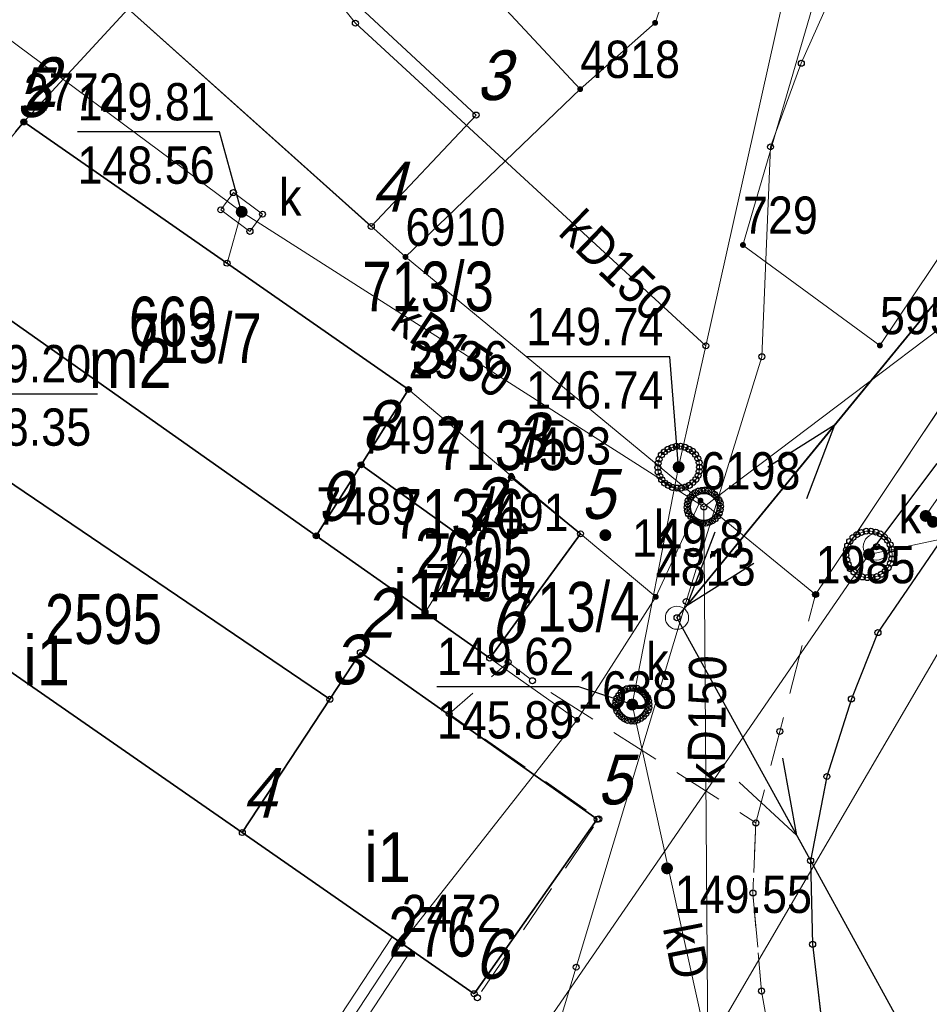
# Model space of a CAD drawing. Header units: metres. Extents: x 5548743 to 5556416, y 5707500 to 5714000.
# Tile 203 of 244: x 5554510 to 5554537, y 5710453 to 5710482. Entities that reach past the tile are written whole.
import ezdxf
from ezdxf.enums import TextEntityAlignment as Align

# ---------------------------------------------------------------- set-up
doc = ezdxf.new("R2010")
doc.units = ezdxf.units.M
for name, pattern in [('1.5_0.75', [2.25, 1.5, -0.75]), ('2.25_0.75', [3, 2.25, -0.75]), ('219-1000', [0]), ('suep_nn_1000', [0])]:
    doc.linetypes.add(name, pattern=pattern)
doc.layers.get('0').update_dxf_attribs({"color": 2, "lineweight": 5})
doc.styles.get("Standard").update_dxf_attribs({"font": 'Working1250', "width": 0.75})
doc.linetypes.add('otdn_1000', pattern='A,7,0,[21,ksztalty.shx,S=0.7,R=0,X=0,Y=0]', length=7)

# ---------------------------------------------------------------- blocks, each defined once
blk = doc.blocks.new('PUNKTBUD')
at = {"color": 0}
blk.add_circle((0, 0), 0.09, dxfattribs=at)
blk = doc.blocks.new('203')
at = {"linetype": 'Continuous', "lineweight": 0}
h = blk.add_hatch(color=0, dxfattribs=at)
edge = h.paths.add_edge_path()
edge.add_arc((0, 0), 0.09, 0, 360)
blk = doc.blocks.new('PW01')
at = {"linetype": 'Continuous', "lineweight": 13}
h = blk.add_hatch(color=0, dxfattribs=at)
edge = h.paths.add_edge_path()
edge.add_arc((0, 0), 0.18, 0, 360)
blk = doc.blocks.new('US22')
at = {"color": 0, "linetype": 'Continuous', "lineweight": 0}
blk.add_circle((0, 0), 0.4, dxfattribs=at)
blk = doc.blocks.new('US15')
at = {"color": 0, "linetype": 'Continuous', "lineweight": 13}
blk.add_circle((0, 0), 0.35, dxfattribs=at)
blk = doc.blocks.new('SUEP1')
at = {"color": 0, "linetype": 'Continuous'}
for p, q in [((7.5, 0), (5.25, 0.75)), ((22.5, 0), (20.25, 0.75)), ((0, 0), (7.5, 0)), ((7.5, 0), (5.25, -0.75)), ((7.5, 0), (22.5, 0)), ((22.5, 0), (20.25, -0.75))]:
    blk.add_line(p, q, dxfattribs=at)
blk = doc.blocks.new('PIKIETAW1891')
at = {"color": 0}
blk.add_circle((0, 0), 0.09, dxfattribs=at)

msp = doc.modelspace()

# ---------------------------------------------------------------- linework, layer by layer
at = {"layer": '218-kontur użytku gruntowego', "color": 3, "linetype": 'CONTINUOUS', "lineweight": 18, "flags": 128}
for points in [[(5554531.69, 5710475.52), (5554534.65, 5710485.67)], [(5554538.95, 5710477.16), (5554535.82, 5710472.49)], [(5554533.88, 5710464.98), (5554541.04, 5710475.72)], [(5554541.04, 5710475.72), (5554533.88, 5710464.98)], [(5554535.82, 5710472.49), (5554531.69, 5710475.52)], [(5554529.06, 5710464.91), (5554530.41, 5710467.81)], [(5554530.41, 5710467.81), (5554529.06, 5710464.91)], [(5554530.41, 5710467.81), (5554533.88, 5710464.98)], [(5554533.88, 5710464.98), (5554530.41, 5710467.81)], [(5554526.69, 5710461.2), (5554529.06, 5710464.91)], [(5554529.06, 5710464.91), (5554526.69, 5710461.2)], [(5554521.4, 5710454.46), (5554526.69, 5710461.2)], [(5554526.69, 5710461.2), (5554521.4, 5710454.46)], [(5554514.69, 5710444.25), (5554521.4, 5710454.46)], [(5554521.4, 5710454.46), (5554514.69, 5710444.25)]]:
    msp.add_lwpolyline(points, dxfattribs=at)
at = {"layer": '219-działka ewidencyjna', "color": 7, "linetype": '219-1000', "lineweight": 18, "flags": 128}
for points in [[(5554510.33, 5710497.86), (5554526.78, 5710480.22)], [(5554548.36, 5710486.71), (5554533.88, 5710464.98)], [(5554534.65, 5710485.67), (5554531.69, 5710475.52)], [(5554529.72, 5710484.15), (5554529.04, 5710482.22)], [(5554513.15, 5710482.64), (5554510, 5710479.23)], [(5554513.15, 5710482.64), (5554521.51, 5710475.16)], [(5554529.04, 5710482.22), (5554526.78, 5710480.22)], [(5554526.78, 5710480.22), (5554521.51, 5710475.16)], [(5554510, 5710479.23), (5554506.76, 5710475.24)], [(5554510, 5710479.23), (5554521.6, 5710471.16)], [(5554538.95, 5710477.16), (5554535.82, 5710472.49)], [(5554531.69, 5710475.52), (5554535.82, 5710472.49)], [(5554506.76, 5710475.24), (5554518.82, 5710466.75)], [(5554521.51, 5710475.16), (5554530.41, 5710467.81)], [(5554521.6, 5710471.16), (5554520.17, 5710468.89)], [(5554521.6, 5710471.16), (5554524.7, 5710468.56)], [(5554518.82, 5710466.75), (5554520.17, 5710468.89)], [(5554520.17, 5710468.89), (5554523.42, 5710466.56)], [(5554524.7, 5710468.56), (5554523.42, 5710466.56)], [(5554529.06, 5710464.91), (5554524.7, 5710468.56)], [(5554530.41, 5710467.81), (5554529.06, 5710464.91)], [(5554530.41, 5710467.81), (5554533.88, 5710464.98)], [(5554518.82, 5710466.75), (5554522.1, 5710464.44)], [(5554522.1, 5710464.44), (5554523.42, 5710466.56)], [(5554504.31, 5710466.31), (5554521.4, 5710454.46)], [(5554529.06, 5710464.91), (5554526.69, 5710461.2)], [(5554526.69, 5710461.2), (5554522.1, 5710464.44)], [(5554526.69, 5710461.2), (5554521.4, 5710454.46)], [(5554521.4, 5710454.46), (5554514.69, 5710444.25)]]:
    msp.add_lwpolyline(points, dxfattribs=at)
at = {"layer": '312-budynek ewidencyjny', "color": 7, "linetype": 'CONTINUOUS', "lineweight": 35, "flags": 128}
for points in [[(5554504.61, 5710497.1), (5554523.64, 5710479.44)], [(5554520.48, 5710476.08), (5554513.15, 5710482.64)], [(5554509.75, 5710478.93), (5554510, 5710479.23)], [(5554510, 5710479.23), (5554521.6, 5710471.16)], [(5554523.64, 5710479.44), (5554520.48, 5710476.08)], [(5554518.82, 5710466.75), (5554506.76, 5710475.24)], [(5554521.6, 5710471.16), (5554520.17, 5710468.89)], [(5554506.84, 5710470.22), (5554519.23, 5710461.82)], [(5554520.17, 5710468.89), (5554518.82, 5710466.75)], [(5554518.82, 5710466.75), (5554520.17, 5710468.89)], [(5554520.17, 5710468.89), (5554523.42, 5710466.56)], [(5554523.42, 5710466.56), (5554524.71, 5710468.51)], [(5554524.71, 5710468.51), (5554526.79, 5710466.81)], [(5554522.1, 5710464.44), (5554518.82, 5710466.75)], [(5554526.79, 5710466.81), (5554524.05, 5710463.06)], [(5554516.59, 5710457.8), (5554504.08, 5710466.48)], [(5554524.05, 5710463.06), (5554522.1, 5710464.44)], [(5554519.23, 5710461.82), (5554520.15, 5710463.23)], [(5554520.15, 5710463.23), (5554527.29, 5710458.2)], [(5554519.23, 5710461.82), (5554516.59, 5710457.8)], [(5554516.59, 5710457.8), (5554519.23, 5710461.82)], [(5554527.29, 5710458.2), (5554523.58, 5710452.94)], [(5554523.58, 5710452.94), (5554516.59, 5710457.8)]]:
    msp.add_lwpolyline(points, dxfattribs=at)
at = {"layer": 'chodnik', "color": 7, "linetype": '1.5_0.75', "lineweight": 18, "flags": 128}
for points in [[(5554532.08, 5710458.09), (5554531.99, 5710455.98), (5554532.25, 5710453.02), (5554532.74, 5710450.32), (5554533.44, 5710447.83), (5554534.68, 5710444.02), (5554534.99, 5710442.97), (5554536.74, 5710437), (5554542.49, 5710419.44), (5554543.85, 5710419.42), (5554545.3, 5710412.25), (5554545.96, 5710408.03), (5554547.16, 5710400.72), (5554548.24, 5710389.35), (5554548.88, 5710388.04), (5554548.49, 5710373.4), (5554548.49, 5710363.79), (5554546.86, 5710362.55), (5554548.47, 5710362.53), (5554549.27, 5710364.04), (5554549.91, 5710384.1), (5554549.03, 5710396.04), (5554548.86, 5710400.12), (5554547.7, 5710407.21), (5554544.82, 5710418.32), (5554537.56, 5710440.95), (5554534.1, 5710451.79), (5554533.79, 5710454.43), (5554533.73, 5710456.95), (5554534.22, 5710459.49), (5554534.96, 5710461.83), (5554535.76, 5710463.83), (5554541.56, 5710472.31), (5554556.37, 5710493.43), (5554560.68, 5710499.75), (5554564.07, 5710505.16), (5554565.93, 5710508.46), (5554566.9, 5710511.15), (5554567.37, 5710514.62), (5554567.26, 5710517.18), (5554566.47, 5710521.33), (5554565.49, 5710527.79), (5554564.19, 5710535.17), (5554562.95, 5710534.86), (5554565.38, 5710516.26), (5554565.73, 5710512.79), (5554554.2, 5710495.49), (5554548.36, 5710486.71), (5554541.04, 5710475.72), (5554533.88, 5710464.98), (5554532.8, 5710460.85)], [(5554534.68, 5710444.02), (5554533.44, 5710447.83), (5554532.74, 5710450.32), (5554532.25, 5710453.02), (5554531.99, 5710455.98), (5554532.08, 5710458.09), (5554525.34, 5710462.38), (5554524.61, 5710462.94), (5554522.83, 5710461.38), (5554527.34, 5710458.21), (5554523.68, 5710452.82), (5554522.68, 5710451.26), (5554522.17, 5710451.09), (5554521.72, 5710451.23), (5554520.3, 5710452.13), (5554518.05, 5710448.36), (5554519.95, 5710447.14), (5554517.57, 5710443.57), (5554517.24, 5710443.09), (5554516.84, 5710442.79), (5554516.38, 5710442.77), (5554515.07, 5710443.57), (5554513.04, 5710440.34), (5554514.26, 5710439.58), (5554514.56, 5710439.21), (5554514.45, 5710438.79), (5554514.05, 5710438.35), (5554513.16, 5710438.21), (5554511.84, 5710438.35), (5554499.44, 5710441.37), (5554492.31, 5710443.8), (5554488.5, 5710446.13), (5554485.15, 5710442.98), (5554480.02, 5710444.15), (5554476.84, 5710445.73), (5554473, 5710448.34), (5554458, 5710461.89), (5554454.24, 5710466.61), (5554453.01, 5710470.45), (5554451.89, 5710471.93), (5554444.93, 5710481.42), (5554444.35, 5710480.94), (5554441.8, 5710479.11), (5554450.83, 5710465.49), (5554462.77, 5710454.82), (5554472.06, 5710446.49), (5554474.79, 5710444.72), (5554479.98, 5710442.38), (5554485.01, 5710441.4), (5554491.58, 5710441.36), (5554502.71, 5710438.14), (5554511.32, 5710435.72), (5554512.21, 5710435.29), (5554516.44, 5710435.55), (5554519.7, 5710437.6), (5554520.86, 5710439.17), (5554523.35, 5710439.77), (5554534.99, 5710442.97)]]:
    msp.add_lwpolyline(points, close=True, dxfattribs=at)
at = {"layer": 'jezdnia', "color": 7, "linetype": '2.25_0.75', "lineweight": 18, "flags": 128}
msp.add_lwpolyline([(5554551.3, 5710418.13), (5554549.98, 5710420.22), (5554548.84, 5710422.52), (5554547.82, 5710425.26), (5554542.83, 5710440.47), (5554539.3, 5710451.3), (5554538.98, 5710452.88), (5554538.81, 5710454.33), (5554538.78, 5710455.82), (5554538.83, 5710457.11), (5554539.02, 5710458.29), (5554539.34, 5710459.33), (5554539.66, 5710460.14), (5554541.17, 5710462.9), (5554552.76, 5710479.69), (5554556.79, 5710485.31), (5554558.14, 5710486.87), (5554558.97, 5710487.29), (5554559.37, 5710487.15), (5554565.63, 5710494.72), (5554565.86, 5710495.64), (5554566.47, 5710496.99), (5554567.87, 5710498.31), (5554569.79, 5710499.44), (5554572.85, 5710500.21), (5554575.38, 5710500.73), (5554574.25, 5710505.45), (5554573.34, 5710505.71), (5554570.77, 5710523.5), (5554568.76, 5710534.51), (5554564.19, 5710535.17), (5554565.49, 5710527.79), (5554566.47, 5710521.33), (5554567.26, 5710517.18), (5554567.37, 5710514.62), (5554566.9, 5710511.15), (5554565.93, 5710508.46), (5554564.07, 5710505.16), (5554560.68, 5710499.75), (5554556.37, 5710493.43), (5554541.56, 5710472.31), (5554535.76, 5710463.83), (5554534.96, 5710461.83), (5554534.22, 5710459.49), (5554533.73, 5710456.95), (5554533.79, 5710454.43), (5554534.1, 5710451.79), (5554537.56, 5710440.95), (5554544.82, 5710418.32), (5554547.7, 5710407.21), (5554548.86, 5710400.12), (5554549.03, 5710396.04), (5554549.91, 5710384.1), (5554549.27, 5710364.04), (5554548.47, 5710362.53), (5554546.66, 5710357.04), (5554545.52, 5710347.27), (5554542.56, 5710337.71), (5554542.69, 5710336.23), (5554533.94, 5710305.94), (5554531.54, 5710294.25), (5554530.7, 5710289.26), (5554530.26, 5710286.71), (5554529.57, 5710282.69), (5554528.95, 5710279.05), (5554532.95, 5710279.32), (5554535.67, 5710286.43), (5554537.54, 5710291.34), (5554539.14, 5710298.49), (5554547.63, 5710334.83), (5554552.61, 5710352.25), (5554552.39, 5710352.3), (5554553.82, 5710353.87), (5554554.69, 5710354.84), (5554555.09, 5710360.54), (5554555.26, 5710365.27), (5554555.16, 5710369.61), (5554554.61, 5710373.21), (5554554.51, 5710375.14), (5554553.36, 5710389.04), (5554553.08, 5710390.19), (5554555.58, 5710397.68), (5554555.95, 5710398.1), (5554556.41, 5710398.2), (5554557.28, 5710397.88), (5554557.96, 5710398.35), (5554560.1, 5710406.11), (5554560.9, 5710407.26), (5554556.85, 5710411.07), (5554555.48, 5710412.59), (5554553.88, 5710414.46), (5554552.49, 5710416.32)], close=True, dxfattribs=at)
at = {"layer": 'krawężnik', "color": 7, "linetype": 'CONTINUOUS', "lineweight": 25, "flags": 128}
msp.add_lwpolyline([(5554564.19, 5710535.17), (5554565.49, 5710527.79), (5554566.47, 5710521.33), (5554567.26, 5710517.18), (5554567.37, 5710514.62), (5554566.9, 5710511.15), (5554565.93, 5710508.46), (5554564.07, 5710505.16), (5554560.68, 5710499.75), (5554556.37, 5710493.43), (5554541.56, 5710472.31), (5554535.76, 5710463.83), (5554534.96, 5710461.83), (5554534.22, 5710459.49), (5554533.73, 5710456.95), (5554533.79, 5710454.43), (5554534.1, 5710451.79), (5554537.56, 5710440.95), (5554544.82, 5710418.32), (5554547.7, 5710407.21), (5554548.86, 5710400.12), (5554549.03, 5710396.04), (5554549.91, 5710384.1), (5554549.27, 5710364.04)], dxfattribs=at)
at = {"layer": 'przewód elektroenergetyczny niskiego napięcia', "color": 1, "linetype": 'suep_nn_1000', "lineweight": 18, "flags": 128}
for points in [[(5554529.7, 5710464.28), (5554544.26, 5710482.07)], [(5554544.26, 5710482.07), (5554529.7, 5710464.28)], [(5554553.31, 5710421.36), (5554529.7, 5710464.28)]]:
    msp.add_lwpolyline(points, dxfattribs=at)
at = {"layer": 'przewód gazowy', "color": 40, "linetype": 'CONTINUOUS', "lineweight": 18, "flags": 128}
msp.add_lwpolyline([(5554544.29, 5710434.61), (5554544.01, 5710435.4), (5554542.24, 5710440.38), (5554540.5, 5710445.73), (5554539.96, 5710447.86), (5554538.02, 5710455.2), (5554538.12, 5710456.76), (5554541.2, 5710464.5), (5554541.32, 5710464.73), (5554541.12, 5710464.86), (5554537.42, 5710467.17), (5554537.2, 5710467.35), (5554550, 5710485.76), (5554554.97, 5710493.06), (5554557.26, 5710496.22), (5554561.53, 5710502.67), (5554562.99, 5710502.84), (5554565.89, 5710507.95), (5554567.24, 5710511.33)], dxfattribs=at)
at = {"layer": 'przewód kanalizacyjny', "color": 34, "linetype": 'CONTINUOUS', "lineweight": 18, "flags": 128}
for points in [[(5554530.63, 5710451.33), (5554544.48, 5710475.04), (5554559.68, 5710497.25), (5554572.54, 5710503.78), (5554619.33, 5710504.63)], [(5554530.51, 5710467.62), (5554542.56, 5710476.73), (5554549.62, 5710486.31), (5554554.16, 5710492.86)], [(5554497.74, 5710491.63), (5554507.68, 5710483.13), (5554516.57, 5710476.52), (5554530.51, 5710467.62)], [(5554516.71, 5710488.81), (5554516.77, 5710486.28), (5554520, 5710482.21), (5554530.57, 5710472.48)], [(5554530.57, 5710472.48), (5554532.87, 5710482.78)], [(5554516.57, 5710476.52), (5554516.13, 5710474.97)], [(5554529.75, 5710468.82), (5554530.57, 5710472.48)], [(5554553.95, 5710467.13), (5554551.54, 5710469.59), (5554535.49, 5710466.19)], [(5554528.35, 5710461.66), (5554529.75, 5710468.82)], [(5554530.63, 5710451.33), (5554530.51, 5710467.62)], [(5554535.49, 5710466.19), (5554521.63, 5710446.05), (5554517.81, 5710440.75), (5554515.1, 5710436.58), (5554476.82, 5710443.34)], [(5554528.35, 5710461.66), (5554530.63, 5710451.33)]]:
    msp.add_lwpolyline(points, dxfattribs=at)
at = {"layer": 'przewód wodociągowy', "color": 5, "linetype": 'CONTINUOUS', "lineweight": 18, "flags": 128}
for points in [[(5554557.94, 5710517.44), (5554535.2, 5710484.94), (5554533.45, 5710481), (5554532.52, 5710478.48), (5554532.26, 5710472.15)], [(5554523.26, 5710439.5), (5554524.8, 5710447.58), (5554526.66, 5710453.74), (5554529.98, 5710464.77), (5554532.26, 5710472.15)]]:
    msp.add_lwpolyline(points, dxfattribs=at)
at = {"layer": 'rzedna-Atr2', "color": 7, "flags": 128}
for points in [[(5554516.57, 5710476.52), (5554515.9, 5710478.93), (5554511.617, 5710478.93)], [(5554529.75, 5710468.82), (5554529.48, 5710472.15), (5554525.15, 5710472.15)], [(5554506.43, 5710470.37), (5554507.89, 5710471.03), (5554512.221, 5710471.03)], [(5554535.49, 5710466.19), (5554537.55, 5710468.93), (5554541.88, 5710468.93)], [(5554528.35, 5710461.66), (5554526.74, 5710462.2), (5554522.457, 5710462.2)]]:
    msp.add_lwpolyline(points, dxfattribs=at)
at = {"layer": 'studnia kanalizacyjna', "color": 34, "linetype": 'CONTINUOUS', "lineweight": 18, "flags": 128}
for points in [[(5554529.83, 5710468.19), (5554529.7, 5710468.19), (5554529.56, 5710468.21), (5554529.44, 5710468.27), (5554529.33, 5710468.34), (5554529.24, 5710468.44), (5554529.18, 5710468.55), (5554529.13, 5710468.67), (5554529.12, 5710468.81), (5554529.13, 5710468.94), (5554529.16, 5710469.06), (5554529.23, 5710469.19), (5554529.32, 5710469.28), (5554529.43, 5710469.36), (5554529.55, 5710469.41), (5554529.68, 5710469.45), (5554529.81, 5710469.45), (5554529.94, 5710469.42), (5554530.06, 5710469.36), (5554530.17, 5710469.3), (5554530.26, 5710469.2), (5554530.33, 5710469.08), (5554530.37, 5710468.96), (5554530.38, 5710468.82), (5554530.37, 5710468.69), (5554530.34, 5710468.57), (5554530.27, 5710468.45), (5554530.18, 5710468.36), (5554530.07, 5710468.27), (5554529.95, 5710468.22)], [(5554531.01, 5710467.64), (5554531, 5710467.54), (5554530.97, 5710467.43), (5554530.92, 5710467.34), (5554530.85, 5710467.26), (5554530.77, 5710467.2), (5554530.67, 5710467.15), (5554530.57, 5710467.13), (5554530.47, 5710467.12), (5554530.37, 5710467.14), (5554530.27, 5710467.19), (5554530.19, 5710467.25), (5554530.12, 5710467.33), (5554530.05, 5710467.41), (5554530.02, 5710467.51), (5554530.01, 5710467.61), (5554530.02, 5710467.71), (5554530.04, 5710467.81), (5554530.1, 5710467.91), (5554530.17, 5710467.99), (5554530.25, 5710468.05), (5554530.35, 5710468.1), (5554530.45, 5710468.12), (5554530.55, 5710468.13), (5554530.65, 5710468.11), (5554530.75, 5710468.06), (5554530.83, 5710468), (5554530.9, 5710467.92), (5554530.96, 5710467.83), (5554531, 5710467.74)], [(5554536.19, 5710466.2), (5554536.18, 5710466.05), (5554536.14, 5710465.92), (5554536.07, 5710465.79), (5554535.98, 5710465.68), (5554535.86, 5710465.59), (5554535.73, 5710465.52), (5554535.58, 5710465.49), (5554535.44, 5710465.49), (5554535.29, 5710465.51), (5554535.16, 5710465.57), (5554535.04, 5710465.66), (5554534.93, 5710465.76), (5554534.86, 5710465.89), (5554534.82, 5710466.02), (5554534.79, 5710466.17), (5554534.81, 5710466.32), (5554534.85, 5710466.45), (5554534.91, 5710466.58), (5554535.01, 5710466.7), (5554535.13, 5710466.79), (5554535.26, 5710466.85), (5554535.41, 5710466.89), (5554535.55, 5710466.89), (5554535.7, 5710466.86), (5554535.83, 5710466.81), (5554535.95, 5710466.72), (5554536.05, 5710466.61), (5554536.13, 5710466.48), (5554536.17, 5710466.35)], [(5554528.85, 5710461.67), (5554528.85, 5710461.57), (5554528.82, 5710461.47), (5554528.76, 5710461.38), (5554528.69, 5710461.3), (5554528.61, 5710461.24), (5554528.51, 5710461.19), (5554528.42, 5710461.16), (5554528.32, 5710461.16), (5554528.21, 5710461.18), (5554528.11, 5710461.23), (5554528.03, 5710461.29), (5554527.96, 5710461.36), (5554527.9, 5710461.45), (5554527.87, 5710461.55), (5554527.85, 5710461.65), (5554527.86, 5710461.75), (5554527.89, 5710461.85), (5554527.95, 5710461.94), (5554528.02, 5710462.03), (5554528.09, 5710462.09), (5554528.19, 5710462.14), (5554528.29, 5710462.16), (5554528.39, 5710462.16), (5554528.49, 5710462.15), (5554528.59, 5710462.1), (5554528.68, 5710462.04), (5554528.75, 5710461.96), (5554528.81, 5710461.87), (5554528.84, 5710461.77)]]:
    msp.add_lwpolyline(points, close=True, dxfattribs=at)
at = {"layer": 'właz do komory lub kanału', "color": 7, "linetype": 'CONTINUOUS', "lineweight": 18, "flags": 128}
msp.add_lwpolyline([(5554516.32, 5710477.1), (5554517.2, 5710476.45), (5554516.82, 5710475.93), (5554515.94, 5710476.58)], close=True, dxfattribs=at)
at = {"layer": 'ściana oporowa (linia)', "color": 0, "linetype": 'otdn_1000', "lineweight": 18}
for q in [(5554514.384, 5710444.423), (5554521.4, 5710454.46)]:
    msp.add_line((5554521.107, 5710454.652), q, dxfattribs=at)
at = {"layer": 'ściana oporowa (linia)', "color": 0, "lineweight": 18}
for q in [(5554514.996, 5710444.077), (5554521.4, 5710454.46)]:
    msp.add_line((5554521.693, 5710454.268), q, dxfattribs=at)

# ---------------------------------------------------------------- block references
at = {"layer": '203-punkt graniczny', "color": 7, "linetype": 'CONTINUOUS', "lineweight": 18}
for p in [(5554529.04, 5710482.22), (5554526.78, 5710480.22), (5554510, 5710479.23), (5554531.69, 5710475.52), (5554521.51, 5710475.16), (5554535.82, 5710472.49), (5554521.6, 5710471.16), (5554520.17, 5710468.89), (5554524.7, 5710468.56), (5554530.41, 5710467.81), (5554518.82, 5710466.75), (5554523.42, 5710466.56), (5554529.06, 5710464.91), (5554533.88, 5710464.98), (5554522.1, 5710464.44), (5554526.69, 5710461.2), (5554521.4, 5710454.46)]:
    msp.add_blockref('203', p, dxfattribs=at)
at = {"layer": 'pikieta naturalna', "color": 7, "linetype": 'CONTINUOUS', "lineweight": 13}
msp.add_blockref('PW01', (5554527.54, 5710466.77), dxfattribs=at)
at = {"layer": 'pikieta sztuczna', "color": 7, "linetype": 'CONTINUOUS', "lineweight": 13}
msp.add_blockref('PW01', (5554529.4, 5710456.72), dxfattribs=at)
at = {"layer": 'przewód elektroenergetyczny niskiego napięcia', "color": 1, "linetype": 'CONTINUOUS', "lineweight": 18}
for p, rotation in [((5554544.26, 5710482.07), 230.702), ((5554529.7, 5710464.28), 50.702), ((5554529.7, 5710464.28), 298.815)]:
    msp.add_blockref('SUEP1', p, dxfattribs=dict(at, rotation=rotation))
at = {"layer": 'Punkt budynku', "color": 5, "linetype": 'CONTINUOUS', "lineweight": 13}
for p in [(5554523.64, 5710479.44), (5554510, 5710479.23), (5554520.48, 5710476.08), (5554521.6, 5710471.16), (5554520.17, 5710468.89), (5554524.71, 5710468.51), (5554518.82, 5710466.75), (5554526.79, 5710466.81), (5554523.42, 5710466.56), (5554522.1, 5710464.44), (5554520.15, 5710463.23), (5554524.05, 5710463.06), (5554519.23, 5710461.82), (5554527.29, 5710458.2), (5554516.59, 5710457.8), (5554523.58, 5710452.94)]:
    msp.add_blockref('PUNKTBUD', p, dxfattribs=at)
at = {"layer": 'Punkt roboczy BDOT GESUT K1', "color": 6, "linetype": 'CONTINUOUS', "lineweight": 18}
for p in [(5554520, 5710482.21), (5554533.45, 5710481), (5554532.52, 5710478.48), (5554516.32, 5710477.1), (5554515.94, 5710476.58), (5554516.57, 5710476.52), (5554516.57, 5710476.52), (5554517.2, 5710476.45), (5554516.82, 5710475.93), (5554516.13, 5710474.97), (5554530.57, 5710472.48), (5554530.57, 5710472.48), (5554530.57, 5710472.48), (5554532.26, 5710472.15), (5554532.26, 5710472.15), (5554529.32, 5710469.28), (5554529.43, 5710469.36), (5554529.55, 5710469.41), (5554529.68, 5710469.45), (5554529.81, 5710469.45), (5554529.94, 5710469.42), (5554530.06, 5710469.36), (5554530.17, 5710469.3), (5554529.16, 5710469.06), (5554529.23, 5710469.19), (5554530.26, 5710469.2), (5554530.33, 5710469.08), (5554529.12, 5710468.81), (5554529.13, 5710468.94), (5554529.13, 5710468.67), (5554529.75, 5710468.82), (5554529.75, 5710468.82), (5554530.37, 5710468.96), (5554530.37, 5710468.69), (5554530.38, 5710468.82), (5554529.18, 5710468.55), (5554529.24, 5710468.44), (5554530.27, 5710468.45), (5554530.34, 5710468.57), (5554529.33, 5710468.34), (5554529.44, 5710468.27), (5554529.56, 5710468.21), (5554529.7, 5710468.19), (5554529.83, 5710468.19), (5554529.95, 5710468.22), (5554530.07, 5710468.27), (5554530.18, 5710468.36), (5554530.35, 5710468.1), (5554530.45, 5710468.12), (5554530.55, 5710468.13), (5554530.65, 5710468.11), (5554530.04, 5710467.81), (5554530.1, 5710467.91), (5554530.17, 5710467.99), (5554530.25, 5710468.05), (5554530.75, 5710468.06), (5554530.83, 5710468), (5554530.9, 5710467.92), (5554530.96, 5710467.83), (5554530.01, 5710467.61), (5554530.02, 5710467.71), (5554530.02, 5710467.51), (5554530.51, 5710467.62), (5554530.51, 5710467.62), (5554530.51, 5710467.62), (5554530.51, 5710467.62), (5554531, 5710467.74), (5554531, 5710467.54), (5554531.01, 5710467.64), (5554530.05, 5710467.41), (5554530.12, 5710467.33), (5554530.19, 5710467.25), (5554530.27, 5710467.19), (5554530.77, 5710467.2), (5554530.85, 5710467.26), (5554530.92, 5710467.34), (5554530.97, 5710467.43), (5554537.2, 5710467.35), (5554537.2, 5710467.35), (5554530.37, 5710467.14), (5554530.47, 5710467.12), (5554530.57, 5710467.13), (5554530.67, 5710467.15), (5554535.41, 5710466.89), (5554535.55, 5710466.89), (5554527.54, 5710466.77), (5554535.01, 5710466.7), (5554535.13, 5710466.79), (5554535.26, 5710466.85), (5554535.7, 5710466.86), (5554535.83, 5710466.81), (5554535.95, 5710466.72), (5554536.05, 5710466.61), (5554534.81, 5710466.32), (5554534.85, 5710466.45), (5554534.91, 5710466.58), (5554535.72, 5710466.42), (5554536.13, 5710466.48), (5554536.17, 5710466.35), (5554534.79, 5710466.17), (5554534.82, 5710466.02), (5554535.49, 5710466.19), (5554535.49, 5710466.19), (5554536.18, 5710466.05), (5554536.19, 5710466.2), (5554534.86, 5710465.89), (5554534.93, 5710465.76), (5554536.07, 5710465.79), (5554536.14, 5710465.92), (5554535.04, 5710465.66), (5554535.16, 5710465.57), (5554535.29, 5710465.51), (5554535.44, 5710465.49), (5554535.58, 5710465.49), (5554535.73, 5710465.52), (5554535.86, 5710465.59), (5554535.98, 5710465.68), (5554533.88, 5710464.98), (5554529.98, 5710464.77), (5554529.7, 5710464.28), (5554529.7, 5710464.28), (5554535.76, 5710463.83), (5554535.76, 5710463.83), (5554535.76, 5710463.83), (5554524.61, 5710462.94), (5554525.34, 5710462.38), (5554528.19, 5710462.14), (5554528.29, 5710462.16), (5554528.39, 5710462.16), (5554528.49, 5710462.15), (5554527.89, 5710461.85), (5554527.95, 5710461.94), (5554528.02, 5710462.03), (5554528.09, 5710462.09), (5554528.59, 5710462.1), (5554528.68, 5710462.04), (5554528.75, 5710461.96), (5554528.81, 5710461.87), (5554527.85, 5710461.65), (5554527.86, 5710461.75), (5554527.87, 5710461.55), (5554528.35, 5710461.66), (5554528.35, 5710461.66), (5554528.35, 5710461.66), (5554528.84, 5710461.77), (5554528.85, 5710461.67), (5554528.85, 5710461.57), (5554534.96, 5710461.83), (5554534.96, 5710461.83), (5554534.96, 5710461.83), (5554522.83, 5710461.38), (5554527.9, 5710461.45), (5554527.96, 5710461.36), (5554528.03, 5710461.29), (5554528.69, 5710461.3), (5554528.76, 5710461.38), (5554528.82, 5710461.47), (5554528.11, 5710461.23), (5554528.21, 5710461.18), (5554528.32, 5710461.16), (5554528.42, 5710461.16), (5554528.51, 5710461.19), (5554528.61, 5710461.24), (5554532.8, 5710460.85), (5554534.22, 5710459.49), (5554534.22, 5710459.49), (5554534.22, 5710459.49), (5554527.34, 5710458.21), (5554532.08, 5710458.09), (5554532.08, 5710458.09), (5554533.73, 5710456.95), (5554533.73, 5710456.95), (5554533.73, 5710456.95), (5554529.4, 5710456.72), (5554531.99, 5710455.98), (5554531.99, 5710455.98), (5554521.4, 5710454.46), (5554533.79, 5710454.43), (5554533.79, 5710454.43), (5554533.79, 5710454.43), (5554526.66, 5710453.74), (5554532.25, 5710453.02), (5554532.25, 5710453.02), (5554523.68, 5710452.82)]:
    msp.add_blockref('PIKIETAW1891', p, dxfattribs=at)
at = {"layer": 'rzedna', "color": 34, "linetype": 'CONTINUOUS', "lineweight": 18}
for p in [(5554516.57, 5710476.52), (5554529.75, 5710468.82), (5554535.49, 5710466.19), (5554528.35, 5710461.66)]:
    msp.add_blockref('PW01', p, dxfattribs=at)
at = {"layer": 'rzedna', "color": 40, "linetype": 'CONTINUOUS', "lineweight": 18}
for p in [(5554537.2, 5710467.35), (5554537.42, 5710467.17)]:
    msp.add_blockref('PW01', p, dxfattribs=at)
at = {"layer": 'słup przewodów napowietrznych', "color": 7, "linetype": 'CONTINUOUS', "lineweight": 18}
msp.add_blockref('US15', (5554529.7, 5710464.28), dxfattribs=at)
at = {"layer": 'właz do komory lub kanału - okrągły', "color": 7, "linetype": 'CONTINUOUS', "lineweight": 18}
for p in [(5554530.51, 5710467.62), (5554535.72, 5710466.42), (5554528.35, 5710461.66)]:
    msp.add_blockref('US22', p, dxfattribs=at)

# ---------------------------------------------------------------- texts
at = {"layer": '203-punkt graniczny-Atr103', "color": 7, "width": 0.9}
for s, p in [('4818', (5554526.78, 5710480.22)), ('4818', (5554526.78, 5710480.22)), ('2772', (5554510, 5710479.23)), ('2772', (5554510, 5710479.23)), ('729', (5554531.69, 5710475.52)), ('729', (5554531.69, 5710475.52)), ('6910', (5554521.51, 5710475.16)), ('6910', (5554521.51, 5710475.16)), ('5951', (5554535.82, 5710472.49)), ('5951', (5554535.82, 5710472.49)), ('2936', (5554521.6, 5710471.16)), ('2936', (5554521.6, 5710471.16)), ('7492', (5554520.17, 5710468.89)), ('7492', (5554520.17, 5710468.89)), ('7493', (5554524.7, 5710468.56)), ('7493', (5554524.7, 5710468.56)), ('6198', (5554530.41, 5710467.81)), ('6198', (5554530.41, 5710467.81)), ('7489', (5554518.82, 5710466.75)), ('7489', (5554518.82, 5710466.75)), ('7491', (5554523.42, 5710466.56)), ('7491', (5554523.42, 5710466.56)), ('4813', (5554529.06, 5710464.91)), ('4813', (5554529.06, 5710464.91)), ('1985', (5554533.88, 5710464.98)), ('1985', (5554533.88, 5710464.98)), ('7490', (5554522.1, 5710464.44)), ('7490', (5554522.1, 5710464.44)), ('1638', (5554526.69, 5710461.2)), ('1638', (5554526.69, 5710461.2)), ('2472', (5554521.4, 5710454.46)), ('2472', (5554521.4, 5710454.46))]:
    msp.add_text(s, height=1.125, dxfattribs=at).set_placement(p, align=Align.BOTTOM_LEFT)
at = {"layer": '211-numer działki ewidencyjnej', "color": 7, "linetype": 'CONTINUOUS', "lineweight": 18, "width": 0.79}
for s, p in [('713/3', (5554520.21, 5710473.52)), ('713/7', (5554513.21, 5710471.96)), ('713/5', (5554522.44, 5710468.73)), ('713/6', (5554521.13, 5710466.66)), ('713/4', (5554524.6, 5710463.86))]:
    msp.add_text(s, height=1.5, dxfattribs=at).set_placement(p)
at = {"layer": '312-oznaczenie budynku ewidencyjnego', "color": 7, "linetype": 'CONTINUOUS', "lineweight": 18, "width": 0.79}
for s, p in [('669', (5554513.17, 5710473.96)), ('2605', (5554521.8, 5710466.97)), ('2595', (5554510.64, 5710464.99)), ('276', (5554521, 5710455.56))]:
    msp.add_text(s, height=1.5, dxfattribs=at).set_placement(p, align=Align.TOP_LEFT)
at = {"layer": '312-oznaczenie budynku ewidencyjnego-Atr117', "color": 7, "width": 0.9}
for s, p in [('m2', (5554513.21, 5710471.96)), ('i1', (5554521.85, 5710464.98)), ('i1', (5554510.69, 5710462.99)), ('i1', (5554520.97, 5710457.06))]:
    msp.add_text(s, height=1.5, dxfattribs=at).set_placement(p, align=Align.MIDDLE_CENTER)
at = {"layer": 'pikieta naturalna-Atr2', "color": 7, "width": 0.9}
msp.add_text('149.8', height=1.125, dxfattribs=at).set_placement((5554528.34, 5710466.12))
at = {"layer": 'pikieta sztuczna-Atr2', "color": 7, "width": 0.9}
msp.add_text('149.55', height=1.125, dxfattribs=at).set_placement((5554529.63, 5710456.5), align=Align.TOP_LEFT)
at = {"layer": 'przewód kanalizacyjny-Atr1', "color": 34, "width": 0.9}
for s, rotation, p in [('kD150', 316.044, (5554526.47, 5710476.26)), ('kD150', 326.146, (5554521.31, 5710473.49)), ('kD150', 89.121, (5554530.57, 5710459.23)), ('kD', 281.118, (5554529.82, 5710455.04))]:
    msp.add_text(s, height=1.125, rotation=rotation, dxfattribs=at).set_placement(p, align=Align.MIDDLE_LEFT)
at = {"layer": 'Punkt budynku-Atr104', "color": 5, "oblique": 15, "width": 0.9}
for s, p in [('3', (5554523.64, 5710479.44)), ('2', (5554510, 5710479.23)), ('5', (5554509.75, 5710478.93)), ('4', (5554520.48, 5710476.08)), ('3', (5554521.6, 5710471.16)), ('8', (5554520.17, 5710468.89)), ('3', (5554524.71, 5710468.51)), ('5', (5554526.79, 5710466.81)), ('9', (5554518.82, 5710466.75)), ('2', (5554523.42, 5710466.56)), ('11', (5554522.1, 5710464.44)), ('2', (5554520.15, 5710463.23)), ('6', (5554524.05, 5710463.06)), ('3', (5554519.23, 5710461.82)), ('5', (5554527.29, 5710458.2)), ('4', (5554516.59, 5710457.8)), ('6', (5554523.58, 5710452.94))]:
    msp.add_text(s, height=1.5, dxfattribs=at).set_placement(p, align=Align.BOTTOM_LEFT)
at = {"layer": 'rzedna-Atr2', "color": 34, "width": 0.9}
for s, p in [('149.81', (5554511.617, 5710478.941)), ('149.74', (5554525.15, 5710472.161)), ('149.20', (5554507.89, 5710471.041)), ('149.62', (5554522.457, 5710462.211))]:
    msp.add_text(s, height=1.125, dxfattribs=at).set_placement(p, align=Align.BOTTOM_LEFT)
at = {"layer": 'rzedna-Atr3', "color": 34, "width": 0.9}
for s, p in [('148.56', (5554511.617, 5710477.029)), ('146.74', (5554525.15, 5710470.249)), ('148.35', (5554507.89, 5710469.129)), ('145.89', (5554522.457, 5710460.299))]:
    msp.add_text(s, height=1.125, dxfattribs=at).set_placement(p, align=Align.BOTTOM_LEFT)
at = {"layer": 'właz do komory lub kanału - okrągły-Atr17', "color": 7, "width": 0.9}
for p in [(5554536.39, 5710466.82), (5554529.01, 5710466.39), (5554528.77, 5710462.4)]:
    msp.add_text('k', height=1.125, dxfattribs=at).set_placement(p)
at = {"layer": 'właz do komory lub kanału-Atr17', "color": 7, "width": 0.9}
msp.add_text('k', height=1.125, dxfattribs=at).set_placement((5554517.7, 5710476.4))

doc.saveas('drawing.dxf')
